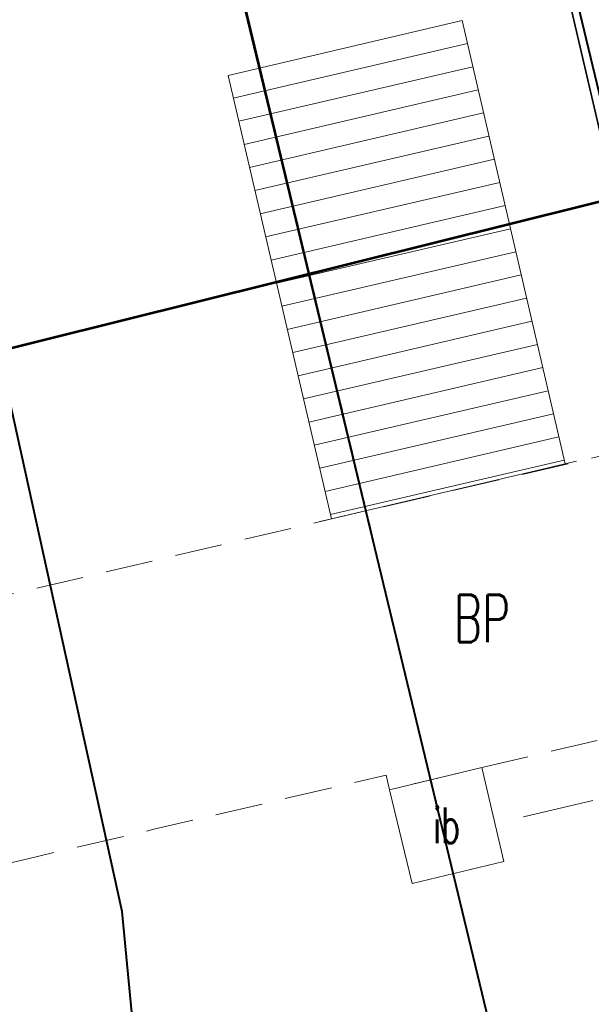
# Model space of a CAD drawing. Header units: metres. Extents: x 6567444 to 13135881, y 5574237 to 11149086.
# Tile 24 of 212: x 6567828 to 6567840, y 5574409 to 5574429. Entities that reach past the tile are written whole.
import ezdxf
from ezdxf.enums import TextEntityAlignment as Align

# ---------------------------------------------------------------- set-up
doc = ezdxf.new("R2010")
doc.units = ezdxf.units.M
for name, pattern in [('_MDCP$0$L_0_03', [1, 0.5, -0.5]), ('_MDCP$0$L_0_04', [1.5, 1, -0.5]), ('_MDCP$1$L_0_06', [2, 1.5, -0.5]), ('GE.I.6640.1.468.2024_MDCP_dodatkowe pomiary_12.03.2026$0$L_0_03', [1, 0.5, -0.5]), ('GE.I.6640.1.468.2024_MDCP_dodatkowe pomiary_12.03.2026$0$L_0_04', [1.5, 1, -0.5]), ('GE.I.6640.1.468.2024_MDCP_dodatkowe pomiary_12.03.2026$0$L_0_06', [2, 1.5, -0.5])]:
    doc.linetypes.add(name, pattern=pattern)
for name, color, linetype, lineweight in [('_MDCP$0$EGB_DzialkaEwidencyjna', 7, 'Continuous', 18), ('_MDCP$0$EGB_Klasouzytek', 92, 'Continuous', 18), ('_MDCP$0$EGB_KonturUzytkuGruntowego', 92, 'Continuous', 18), ('_MDCP$0$GES_InneUrzadzeniaTowarzyszace', 7, 'Continuous', 18), ('_MDCP$0$GES_PrzewodKanalizacyjny_Projektowany', 7, 'Continuous', 18), ('_MDCP$0$KR_ObiektKarto', 7, 'Continuous', 18), ('_MDCP$0$MP_LINIE_REGULAC', 135, 'Continuous', 40), ('_MDCP$0$OT_Budowle', 7, 'Continuous', 18), ('_MDCP$0$OT_Komunikacja', 7, 'Continuous', 18), ('_TT_KAN_D_Opis_PKT_II', 7, 'Continuous', 30), ('GE.I.6640.1.468.2024_MDCP_dodatkowe pomiary_12.03.2026$0$EGB_DzialkaEwidencyjna', 7, 'Continuous', 18), ('GE.I.6640.1.468.2024_MDCP_dodatkowe pomiary_12.03.2026$0$EGB_Klasouzytek', 92, 'Continuous', 18), ('GE.I.6640.1.468.2024_MDCP_dodatkowe pomiary_12.03.2026$0$EGB_KonturUzytkuGruntowego', 92, 'Continuous', 18), ('GE.I.6640.1.468.2024_MDCP_dodatkowe pomiary_12.03.2026$0$GES_InneUrzadzeniaTowarzyszace', 7, 'Continuous', 18), ('GE.I.6640.1.468.2024_MDCP_dodatkowe pomiary_12.03.2026$0$GES_PrzewodKanalizacyjny_Projektowany', 7, 'Continuous', 18), ('GE.I.6640.1.468.2024_MDCP_dodatkowe pomiary_12.03.2026$0$KR_ObiektKarto', 7, 'Continuous', 18), ('GE.I.6640.1.468.2024_MDCP_dodatkowe pomiary_12.03.2026$0$MP_LINIE_REGULAC', 135, 'Continuous', 40), ('GE.I.6640.1.468.2024_MDCP_dodatkowe pomiary_12.03.2026$0$OT_Budowle', 7, 'Continuous', 18), ('GE.I.6640.1.468.2024_MDCP_dodatkowe pomiary_12.03.2026$0$OT_Komunikacja', 7, 'Continuous', 18)]:
    doc.layers.add(name, color=color, linetype=linetype, lineweight=lineweight)
doc.styles.add('_MDCP$0$STANDARD', font='simplex.shx')
doc.styles.add('GE.I.6640.1.468.2024_MDCP_dodatkowe pomiary_12.03.2026$0$STANDARD', font='simplex.shx')
doc.linetypes.add('_MDCP$0$MPNLZ', pattern='A,6,-2,[35,msgB.shx,S=0.016,R=0,X=-1,Y=0],6', length=14)
doc.linetypes.add('GE.I.6640.1.468.2024_MDCP_dodatkowe pomiary_12.03.2026$0$MPNLZ', pattern='A,6,-2,[35,msgB.shx,S=0.016,R=0,X=-1,Y=0],6', length=14)

# ---------------------------------------------------------------- blocks, each defined once
blk = doc.blocks.new('_MDCP$0$L_0_29_1')
at = {"color": 0, "linetype": 'Continuous', "lineweight": 13, "flags": 128}
blk.add_lwpolyline([(0, -0.5), (0, 0.5)], dxfattribs=at)
blk = doc.blocks.new('_MDCP$0$L_0_29_2')
at = {"color": 0, "linetype": 'Continuous', "lineweight": 13, "flags": 128}
blk.add_lwpolyline([(0, 0.5), (0, -0.5)], dxfattribs=at)
blk = doc.blocks.new('_MDCP')
at = {"layer": '_MDCP$0$EGB_DzialkaEwidencyjna', "linetype": 'Continuous', "lineweight": 18}
for p, q in [((6567837.912, 5574408.633), (6567824.598, 5574464.147)), ((6567824.598, 5574464.147), (6567837.912, 5574408.633))]:
    blk.add_line(p, q, dxfattribs=at)
at = {"layer": '_MDCP$0$EGB_Klasouzytek', "lineweight": 18}
for points in [[(6567799.496, 5574570.502), (6567805.83, 5574540.63), (6567812.91, 5574512.76), (6567813.39, 5574510.85), (6567815.07, 5574503.11), (6567824.54, 5574464.39), (6567837.97, 5574408.39), (6567843.288, 5574339.737)], [(6567843.288, 5574339.738), (6567840.22, 5574379.37), (6567837.97, 5574408.39), (6567824.54, 5574464.39), (6567815.07, 5574503.11), (6567813.39, 5574510.85), (6567812.91, 5574512.76), (6567809.64, 5574533.63), (6567810.66, 5574545.93), (6567811.96, 5574548.85), (6567814.7, 5574549.3), (6567819.81, 5574551.02), (6567841.64, 5574556.2), (6567848.19, 5574557.83), (6567849.51, 5574552.26), (6567830.11, 5574547.72), (6567829, 5574518.49), (6567851.37, 5574441.53), (6567857.95, 5574413.39), (6567862.49, 5574380.1), (6567864.17, 5574367.81), (6567869.98, 5574345.11), (6567862.17, 5574342.99), (6567862.141, 5574342.197)]]:
    blk.add_lwpolyline(points, dxfattribs=at)
at = {"layer": '_MDCP$0$EGB_KonturUzytkuGruntowego', "linetype": '_MDCP$0$L_0_03', "lineweight": 18}
for points in [[(6567799.496, 5574570.502), (6567805.83, 5574540.63), (6567812.91, 5574512.76), (6567813.39, 5574510.85), (6567815.07, 5574503.11), (6567824.54, 5574464.39), (6567837.97, 5574408.39), (6567840.22, 5574379.37), (6567843.288, 5574339.738)], [(6567843.288, 5574339.738), (6567840.22, 5574379.37), (6567837.97, 5574408.39), (6567824.54, 5574464.39), (6567815.07, 5574503.11), (6567813.39, 5574510.85), (6567812.91, 5574512.76), (6567809.64, 5574533.63), (6567810.66, 5574545.93), (6567811.96, 5574548.85), (6567814.7, 5574549.3), (6567819.81, 5574551.02), (6567841.64, 5574556.2), (6567848.19, 5574557.83), (6567849.51, 5574552.26), (6567830.11, 5574547.72), (6567829, 5574518.49), (6567851.37, 5574441.53), (6567857.95, 5574413.39), (6567862.49, 5574380.1), (6567864.17, 5574367.81), (6567869.98, 5574345.11), (6567862.17, 5574342.99), (6567862.141, 5574342.197)]]:
    blk.add_lwpolyline(points, dxfattribs=at)
at = {"layer": '_MDCP$0$GES_InneUrzadzeniaTowarzyszace', "color": 7, "linetype": '_MDCP$0$L_0_04', "lineweight": 18, "flags": 128}
blk.add_lwpolyline([(6567824.12, 5574416.26), (6567827.3, 5574417.01), (6567834.71, 5574418.75), (6567848.14, 5574421.88), (6567853.26, 5574423.08), (6567854.58, 5574417.42), (6567851.37, 5574416.66), (6567849.43, 5574416.21), (6567849.36, 5574416.5), (6567847.12, 5574416), (6567841.02, 5574414.57), (6567841.09, 5574414.27), (6567837.88, 5574413.52), (6567835.93, 5574413.05), (6567835.86, 5574413.36), (6567830.97, 5574412.22), (6567828.31, 5574411.6), (6567825.37, 5574410.91), (6567822.44, 5574410.23), (6567821.18, 5574415.58)], close=True, dxfattribs=at)
at = {"layer": '_MDCP$0$GES_PrzewodKanalizacyjny_Projektowany', "color": 36, "linetype": '_MDCP$1$L_0_06', "lineweight": 18, "flags": 128}
blk.add_lwpolyline([(6567849.95, 5574415.11), (6567838.36, 5574412.39)], dxfattribs=at)
at = {"layer": '_MDCP$0$KR_ObiektKarto', "linetype": 'Continuous', "lineweight": 18, "flags": 128}
for points in [[(6567837.573, 5574428.753), (6567832.641, 5574427.606)], [(6567837.687, 5574428.266), (6567832.755, 5574427.119)], [(6567837.8, 5574427.779), (6567832.868, 5574426.632)], [(6567837.913, 5574427.292), (6567832.982, 5574426.145)], [(6567838.026, 5574426.805), (6567833.096, 5574425.658)], [(6567838.14, 5574426.318), (6567833.21, 5574425.171)], [(6567838.253, 5574425.831), (6567833.323, 5574424.684)], [(6567838.366, 5574425.344), (6567833.437, 5574424.198)], [(6567838.479, 5574424.857), (6567833.551, 5574423.711)], [(6567838.593, 5574424.37), (6567833.665, 5574423.224)], [(6567838.706, 5574423.883), (6567833.778, 5574422.737)], [(6567838.819, 5574423.396), (6567833.892, 5574422.25)], [(6567838.932, 5574422.909), (6567834.006, 5574421.763)], [(6567839.046, 5574422.422), (6567834.12, 5574421.276)], [(6567839.159, 5574421.935), (6567834.233, 5574420.789)], [(6567839.272, 5574421.448), (6567834.347, 5574420.302)], [(6567839.386, 5574420.961), (6567834.461, 5574419.816)], [(6567839.499, 5574420.474), (6567834.575, 5574419.329)], [(6567839.612, 5574419.987), (6567834.689, 5574418.842)]]:
    blk.add_lwpolyline(points, dxfattribs=at)
at = {"layer": '_MDCP$0$MP_LINIE_REGULAC', "linetype": '_MDCP$0$MPNLZ', "flags": 128}
blk.add_lwpolyline([(6567850.203, 5574340.64), (6567845.014, 5574408.349), (6567815.314, 5574531.714), (6567826.921, 5574548.2), (6567848.668, 5574553.025)], dxfattribs=at)
at = {"layer": '_MDCP$0$MP_LINIE_REGULAC', "linetype": 'Continuous'}
for points in [[(6567837.155, 5574338.938), (6567830.301, 5574410.488), (6567815.244, 5574478.805), (6567809.616, 5574504.76)], [(6567828.37, 5574448.208), (6567837.97, 5574408.39), (6567843.24, 5574340.36), (6567843.288, 5574339.738)]]:
    blk.add_lwpolyline(points, dxfattribs=at)
at = {"layer": '_MDCP$0$OT_Budowle', "color": 7, "linetype": 'Continuous', "lineweight": 18, "flags": 128}
blk.add_lwpolyline([(6567837.88, 5574413.52), (6567838.34, 5574411.54), (6567836.41, 5574411.08), (6567835.93, 5574413.05)], close=True, dxfattribs=at)
at = {"layer": '_MDCP$0$OT_Komunikacja', "color": 7, "linetype": 'Continuous', "lineweight": 35}
blk.add_lwpolyline([(6567821.69, 5574506.72), (6567844.97, 5574407.21), (6567845.53, 5574404.75), (6567846.07, 5574402.32), (6567847.1, 5574397.41), (6567847.57, 5574394.98), (6567847.771, 5574393.56), (6567848.45, 5574390.06), (6567848.87, 5574387.58), (6567849.27, 5574385.1), (6567849.64, 5574382.63), (6567850, 5574380.17), (6567850.33, 5574377.66), (6567850.64, 5574375.19), (6567851.22, 5574370.13), (6567851.46, 5574367.75), (6567851.69, 5574365.27), (6567851.9, 5574362.77), (6567852.1, 5574360.28), (6567852.26, 5574357.8)], dxfattribs=at)
at = {"layer": '_MDCP$0$OT_Komunikacja', "color": 7, "linetype": 'Continuous', "lineweight": 18, "flags": 128}
blk.add_lwpolyline([(6567832.53, 5574428.08), (6567837.46, 5574429.24), (6567839.63, 5574419.91), (6567834.71, 5574418.75)], close=True, dxfattribs=at)
at = {"layer": '_MDCP$0$OT_Budowle', "color": 7, "linetype": 'Continuous', "xscale": 0.5, "yscale": 0.5, "zscale": 0.5}
for name, p, rotation in [('_MDCP$0$L_0_29_2', (6567839.63, 5574419.91), 103.09), ('_MDCP$0$L_0_29_1', (6567834.71, 5574418.75), 103.15)]:
    blk.add_blockref(name, p, dxfattribs=dict(at, rotation=rotation))
at = {"layer": '_MDCP$0$GES_InneUrzadzeniaTowarzyszace', "color": 7, "lineweight": 20, "style": '_MDCP$0$STANDARD', "width": 0.66}
blk.add_text('BP', height=1, dxfattribs=at).set_placement((6567837.88, 5574416.655), align=Align.MIDDLE_CENTER)
at = {"layer": '_MDCP$0$OT_Budowle', "color": 7, "lineweight": 15, "style": '_MDCP$0$STANDARD', "width": 0.66}
blk.add_text('ib', height=0.75, dxfattribs=at).set_placement((6567837.135, 5574412.3), align=Align.MIDDLE_CENTER)
blk = doc.blocks.new('GE.I.6640.1.468.2024_MDCP_dodatkowe pomiary_12.03.2026$0$L_0_29_1')
at = {"color": 0, "linetype": 'Continuous', "lineweight": 13, "flags": 128}
blk.add_lwpolyline([(0, -0.5), (0, 0.5)], dxfattribs=at)
blk = doc.blocks.new('GE.I.6640.1.468.2024_MDCP_dodatkowe pomiary_12.03.2026$0$L_0_29_2')
at = {"color": 0, "linetype": 'Continuous', "lineweight": 13, "flags": 128}
blk.add_lwpolyline([(0, 0.5), (0, -0.5)], dxfattribs=at)
blk = doc.blocks.new('GE.I.6640.1.468.2024_MDCP_dodatkowe pomiary_12.03.2026')
at = {"layer": 'GE.I.6640.1.468.2024_MDCP_dodatkowe pomiary_12.03.2026$0$EGB_DzialkaEwidencyjna', "linetype": 'Continuous', "lineweight": 18}
for p, q in [((6567837.912, 5574408.633), (6567824.598, 5574464.147)), ((6567824.598, 5574464.147), (6567837.912, 5574408.633))]:
    blk.add_line(p, q, dxfattribs=at)
at = {"layer": 'GE.I.6640.1.468.2024_MDCP_dodatkowe pomiary_12.03.2026$0$EGB_Klasouzytek', "lineweight": 18}
for points in [[(6567799.496, 5574570.502), (6567805.83, 5574540.63), (6567812.91, 5574512.76), (6567813.39, 5574510.85), (6567815.07, 5574503.11), (6567824.54, 5574464.39), (6567837.97, 5574408.39), (6567843.288, 5574339.737)], [(6567843.288, 5574339.738), (6567840.22, 5574379.37), (6567837.97, 5574408.39), (6567824.54, 5574464.39), (6567815.07, 5574503.11), (6567813.39, 5574510.85), (6567812.91, 5574512.76), (6567809.64, 5574533.63), (6567810.66, 5574545.93), (6567811.96, 5574548.85), (6567814.7, 5574549.3), (6567819.81, 5574551.02), (6567841.64, 5574556.2), (6567848.19, 5574557.83), (6567849.51, 5574552.26), (6567830.11, 5574547.72), (6567829, 5574518.49), (6567851.37, 5574441.53), (6567857.95, 5574413.39), (6567862.49, 5574380.1), (6567864.17, 5574367.81), (6567869.98, 5574345.11), (6567862.17, 5574342.99), (6567862.141, 5574342.197)]]:
    blk.add_lwpolyline(points, dxfattribs=at)
at = {"layer": 'GE.I.6640.1.468.2024_MDCP_dodatkowe pomiary_12.03.2026$0$EGB_KonturUzytkuGruntowego', "linetype": 'GE.I.6640.1.468.2024_MDCP_dodatkowe pomiary_12.03.2026$0$L_0_03', "lineweight": 18}
for points in [[(6567799.496, 5574570.502), (6567805.83, 5574540.63), (6567812.91, 5574512.76), (6567813.39, 5574510.85), (6567815.07, 5574503.11), (6567824.54, 5574464.39), (6567837.97, 5574408.39), (6567840.22, 5574379.37), (6567843.288, 5574339.738)], [(6567843.288, 5574339.738), (6567840.22, 5574379.37), (6567837.97, 5574408.39), (6567824.54, 5574464.39), (6567815.07, 5574503.11), (6567813.39, 5574510.85), (6567812.91, 5574512.76), (6567809.64, 5574533.63), (6567810.66, 5574545.93), (6567811.96, 5574548.85), (6567814.7, 5574549.3), (6567819.81, 5574551.02), (6567841.64, 5574556.2), (6567848.19, 5574557.83), (6567849.51, 5574552.26), (6567830.11, 5574547.72), (6567829, 5574518.49), (6567851.37, 5574441.53), (6567857.95, 5574413.39), (6567862.49, 5574380.1), (6567864.17, 5574367.81), (6567869.98, 5574345.11), (6567862.17, 5574342.99), (6567862.141, 5574342.197)]]:
    blk.add_lwpolyline(points, dxfattribs=at)
at = {"layer": 'GE.I.6640.1.468.2024_MDCP_dodatkowe pomiary_12.03.2026$0$GES_InneUrzadzeniaTowarzyszace', "color": 7, "linetype": 'GE.I.6640.1.468.2024_MDCP_dodatkowe pomiary_12.03.2026$0$L_0_04', "lineweight": 18, "flags": 128}
blk.add_lwpolyline([(6567824.12, 5574416.26), (6567827.3, 5574417.01), (6567834.71, 5574418.75), (6567848.14, 5574421.88), (6567853.26, 5574423.08), (6567854.58, 5574417.42), (6567851.37, 5574416.66), (6567849.43, 5574416.21), (6567849.36, 5574416.5), (6567847.12, 5574416), (6567841.02, 5574414.57), (6567841.09, 5574414.27), (6567837.88, 5574413.52), (6567835.93, 5574413.05), (6567835.86, 5574413.36), (6567830.97, 5574412.22), (6567828.31, 5574411.6), (6567825.37, 5574410.91), (6567822.44, 5574410.23), (6567821.18, 5574415.58)], close=True, dxfattribs=at)
at = {"layer": 'GE.I.6640.1.468.2024_MDCP_dodatkowe pomiary_12.03.2026$0$GES_PrzewodKanalizacyjny_Projektowany', "color": 36, "linetype": 'GE.I.6640.1.468.2024_MDCP_dodatkowe pomiary_12.03.2026$0$L_0_06', "lineweight": 18, "flags": 128}
blk.add_lwpolyline([(6567849.95, 5574415.11), (6567838.36, 5574412.39)], dxfattribs=at)
at = {"layer": 'GE.I.6640.1.468.2024_MDCP_dodatkowe pomiary_12.03.2026$0$KR_ObiektKarto', "linetype": 'Continuous', "lineweight": 18, "flags": 128}
for points in [[(6567837.573, 5574428.753), (6567832.641, 5574427.606)], [(6567837.687, 5574428.266), (6567832.755, 5574427.119)], [(6567837.8, 5574427.779), (6567832.868, 5574426.632)], [(6567837.913, 5574427.292), (6567832.982, 5574426.145)], [(6567838.026, 5574426.805), (6567833.096, 5574425.658)], [(6567838.14, 5574426.318), (6567833.21, 5574425.171)], [(6567838.253, 5574425.831), (6567833.323, 5574424.684)], [(6567838.366, 5574425.344), (6567833.437, 5574424.198)], [(6567838.479, 5574424.857), (6567833.551, 5574423.711)], [(6567838.593, 5574424.37), (6567833.665, 5574423.224)], [(6567838.706, 5574423.883), (6567833.778, 5574422.737)], [(6567838.819, 5574423.396), (6567833.892, 5574422.25)], [(6567838.932, 5574422.909), (6567834.006, 5574421.763)], [(6567839.046, 5574422.422), (6567834.12, 5574421.276)], [(6567839.159, 5574421.935), (6567834.233, 5574420.789)], [(6567839.272, 5574421.448), (6567834.347, 5574420.302)], [(6567839.386, 5574420.961), (6567834.461, 5574419.816)], [(6567839.499, 5574420.474), (6567834.575, 5574419.329)], [(6567839.612, 5574419.987), (6567834.689, 5574418.842)]]:
    blk.add_lwpolyline(points, dxfattribs=at)
at = {"layer": 'GE.I.6640.1.468.2024_MDCP_dodatkowe pomiary_12.03.2026$0$MP_LINIE_REGULAC', "linetype": 'GE.I.6640.1.468.2024_MDCP_dodatkowe pomiary_12.03.2026$0$MPNLZ', "flags": 128}
blk.add_lwpolyline([(6567850.203, 5574340.64), (6567845.014, 5574408.349), (6567815.314, 5574531.714), (6567826.921, 5574548.2), (6567848.668, 5574553.025)], dxfattribs=at)
at = {"layer": 'GE.I.6640.1.468.2024_MDCP_dodatkowe pomiary_12.03.2026$0$MP_LINIE_REGULAC', "linetype": 'Continuous'}
for points in [[(6567837.155, 5574338.938), (6567830.301, 5574410.488), (6567815.244, 5574478.805), (6567809.616, 5574504.76)], [(6567828.37, 5574448.208), (6567837.97, 5574408.39), (6567843.24, 5574340.36), (6567843.288, 5574339.738)]]:
    blk.add_lwpolyline(points, dxfattribs=at)
at = {"layer": 'GE.I.6640.1.468.2024_MDCP_dodatkowe pomiary_12.03.2026$0$OT_Budowle', "color": 7, "linetype": 'Continuous', "lineweight": 18, "flags": 128}
blk.add_lwpolyline([(6567837.88, 5574413.52), (6567838.34, 5574411.54), (6567836.41, 5574411.08), (6567835.93, 5574413.05)], close=True, dxfattribs=at)
at = {"layer": 'GE.I.6640.1.468.2024_MDCP_dodatkowe pomiary_12.03.2026$0$OT_Komunikacja', "color": 7, "linetype": 'Continuous', "lineweight": 35}
blk.add_lwpolyline([(6567821.69, 5574506.72), (6567844.97, 5574407.21), (6567845.53, 5574404.75), (6567846.07, 5574402.32), (6567847.1, 5574397.41), (6567847.57, 5574394.98), (6567847.771, 5574393.56), (6567848.45, 5574390.06), (6567848.87, 5574387.58), (6567849.27, 5574385.1), (6567849.64, 5574382.63), (6567850, 5574380.17), (6567850.33, 5574377.66), (6567850.64, 5574375.19), (6567851.22, 5574370.13), (6567851.46, 5574367.75), (6567851.69, 5574365.27), (6567851.9, 5574362.77), (6567852.1, 5574360.28), (6567852.26, 5574357.8)], dxfattribs=at)
at = {"layer": 'GE.I.6640.1.468.2024_MDCP_dodatkowe pomiary_12.03.2026$0$OT_Komunikacja', "color": 7, "linetype": 'Continuous', "lineweight": 18, "flags": 128}
blk.add_lwpolyline([(6567832.53, 5574428.08), (6567837.46, 5574429.24), (6567839.63, 5574419.91), (6567834.71, 5574418.75)], close=True, dxfattribs=at)
at = {"layer": 'GE.I.6640.1.468.2024_MDCP_dodatkowe pomiary_12.03.2026$0$OT_Budowle', "color": 7, "linetype": 'Continuous', "xscale": 0.5, "yscale": 0.5, "zscale": 0.5}
for name, p, rotation in [('GE.I.6640.1.468.2024_MDCP_dodatkowe pomiary_12.03.2026$0$L_0_29_2', (6567839.63, 5574419.91), 103.09), ('GE.I.6640.1.468.2024_MDCP_dodatkowe pomiary_12.03.2026$0$L_0_29_1', (6567834.71, 5574418.75), 103.15)]:
    blk.add_blockref(name, p, dxfattribs=dict(at, rotation=rotation))
at = {"layer": 'GE.I.6640.1.468.2024_MDCP_dodatkowe pomiary_12.03.2026$0$GES_InneUrzadzeniaTowarzyszace', "color": 7, "lineweight": 20, "style": 'GE.I.6640.1.468.2024_MDCP_dodatkowe pomiary_12.03.2026$0$STANDARD', "width": 0.66}
blk.add_text('BP', height=1, dxfattribs=at).set_placement((6567837.88, 5574416.655), align=Align.MIDDLE_CENTER)
at = {"layer": 'GE.I.6640.1.468.2024_MDCP_dodatkowe pomiary_12.03.2026$0$OT_Budowle', "color": 7, "lineweight": 15, "style": 'GE.I.6640.1.468.2024_MDCP_dodatkowe pomiary_12.03.2026$0$STANDARD', "width": 0.66}
blk.add_text('ib', height=0.75, dxfattribs=at).set_placement((6567837.135, 5574412.3), align=Align.MIDDLE_CENTER)

msp = doc.modelspace()

# ---------------------------------------------------------------- block references
at = {"layer": 'Defpoints'}
msp.add_blockref('GE.I.6640.1.468.2024_MDCP_dodatkowe pomiary_12.03.2026', (0, 0), dxfattribs=at)

# ---------------------------------------------------------------- next in the draw order: block references
msp.add_blockref('_MDCP', (0, 0))

# ---------------------------------------------------------------- next in the draw order: linework, layer by layer
at = {"layer": '_TT_KAN_D_Opis_PKT_II', "color": 6, "lineweight": 53}
msp.add_lwpolyline([(6567815.06, 5574477.791), (6567826.98, 5574422.106), (6567858.181, 5574429.866), (6567851.568, 5574462.175), (6567845.836, 5574461.103), (6567842.215, 5574476.527), (6567828.068, 5574474.111), (6567826.333, 5574479.26)], close=True, dxfattribs=at)

doc.saveas('drawing.dxf')
